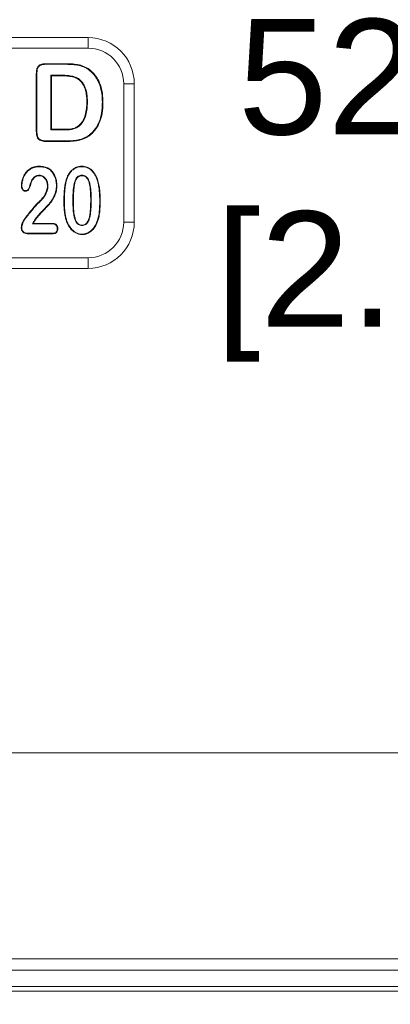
# Model space of a CAD drawing. Header units: millimetres. Extents: x 15 to 684, y 15 to 525.
# Tile 16 of 42: x 342 to 358, y 76 to 119. Entities that reach past the tile are written whole.
import ezdxf

# ---------------------------------------------------------------- set-up
doc = ezdxf.new("R2010")
doc.units = ezdxf.units.MM
doc.header["$LTSCALE"] = 2.5
for name, color, linetype, lineweight in [('Dimension (ANSI)', 7, 'Continuous', 9), ('Visible (ANSI)', 7, 'Continuous', 9), ('Visible Narrow (ANSI)', 7, 'Continuous', 9)]:
    doc.layers.add(name, color=color, linetype=linetype, lineweight=lineweight)
doc.styles.add('Note Text (ANSI)', font='arial.ttf')
doc.dimstyles.new('Default - mm (ANSI)', dxfattribs={"dimscale": 2.5, "dimtxt": 2, "dimasz": 2, "dimexe": 3.175, "dimexo": 1, "dimgap": 0.8, "dimtad": 0, "dimtih": 1, "dimtoh": 1, "dimrnd": 1e-08, "dimzin": 4, "dimdsep": 46, "dimtxsty": 'Note Text (ANSI)', "dimblk": 'Filled-1', "dimcen": 0.09, "dimdle": 10, "dimclrd": 256, "dimclre": 256, "dimclrt": 256, "dimadec": 1, "dimazin": 0, "dimtfac": 1.524, "dimtofl": 0, "dimtmove": 0, "dimatfit": 3, "dimfxl": 0, "dimtolj": 1, "dimtzin": 0, "dimlwd": -1, "dimlwe": -1, "dimarcsym": 0})

# ---------------------------------------------------------------- blocks, each defined once
blk = doc.blocks.new('Filled-1')
at = {"color": 0}
for p, q in [((0, 0), (-1, 0.15)), ((-1, 0.15), (-1, -0.15)), ((-1, 0), (0, 0)), ((-1, -0.15), (0, 0))]:
    blk.add_line(p, q, dxfattribs=at)
at = {"color": 0, "flags": 128}
blk.add_lwpolyline([(-1, -0.15), (0, 0), (-1, 0.15), (-1, -0.15)], dxfattribs=at)
at = {"color": 0}
blk.add_solid([(-1, -0.15), (0, 0), (-1, 0.15), (-1, -0.15)], dxfattribs=at)
blk = doc.blocks.new('*D32')
at = {"layer": 'Defpoints', "color": 0, "transparency": 16777216}
for p in [(389.274, 139.134), (276.274, 87.134), (359.032, 87.134)]:
    blk.add_point(p, dxfattribs=at)
at = {"layer": 'Dimension (ANSI)', "transparency": 16777216}
for p, q in [((386.774, 139.134), (351.094, 139.134)), ((359.032, 134.134), (359.032, 120.899)), ((359.032, 92.134), (359.032, 102.136)), ((278.774, 87.134), (366.969, 87.134))]:
    blk.add_line(p, q, dxfattribs=at)
at = {"layer": 'Dimension (ANSI)', "transparency": 16777216, "xscale": 5, "yscale": 5, "zscale": 5}
for p, rotation in [((359.032, 139.134), 90), ((359.032, 87.134), 270)]:
    blk.add_blockref('Filled-1', p, dxfattribs=dict(at, rotation=rotation))
at = {"layer": 'Dimension (ANSI)', "transparency": 16777216, "insert": (359.032, 111.517), "char_height": 5, "attachment_point": 5, "style": 'Note Text (ANSI)'}
blk.add_mtext('\\A1; 52.00\\P[2.05]', dxfattribs=at)
blk = doc.blocks.new('*D33')
at = {"layer": 'Defpoints', "color": 0, "transparency": 16777216}
for p in [(389.274, 139.134), (389.274, 125.986), (276.274, 87.134)]:
    blk.add_point(p, dxfattribs=at)
at = {"layer": 'Dimension (ANSI)', "transparency": 16777216}
for p, q in [((389.274, 136.634), (389.274, 118.048)), ((276.274, 89.634), (276.274, 133.923)), ((281.274, 125.986), (319.289, 125.986)), ((384.274, 125.986), (346.26, 125.986))]:
    blk.add_line(p, q, dxfattribs=at)
at = {"layer": 'Dimension (ANSI)', "transparency": 16777216, "xscale": 5, "yscale": 5, "zscale": 5, "rotation": 180}
blk.add_blockref('Filled-1', (276.274, 125.986), dxfattribs=at)
at = {"layer": 'Dimension (ANSI)', "transparency": 16777216, "xscale": 5, "yscale": 5, "zscale": 5}
blk.add_blockref('Filled-1', (389.274, 125.986), dxfattribs=at)
at = {"layer": 'Dimension (ANSI)', "transparency": 16777216, "insert": (332.774, 125.986), "char_height": 5, "attachment_point": 5, "style": 'Note Text (ANSI)'}
blk.add_mtext('\\A1; 113.00\\P[4.45]', dxfattribs=at)
blk = doc.blocks.new('*D42')
at = {"layer": 'Defpoints', "color": 0, "transparency": 16777216}
for p in [(279.774, 98.134), (385.774, 89.134), (385.774, 64.7)]:
    blk.add_point(p, dxfattribs=at)
at = {"layer": 'Dimension (ANSI)', "transparency": 16777216}
for p, q in [((279.774, 95.634), (279.774, 56.763)), ((385.774, 86.634), (385.774, 56.763)), ((284.774, 64.7), (319.289, 64.7)), ((380.774, 64.7), (346.26, 64.7))]:
    blk.add_line(p, q, dxfattribs=at)
at = {"layer": 'Dimension (ANSI)', "transparency": 16777216, "xscale": 5, "yscale": 5, "zscale": 5, "rotation": 180}
blk.add_blockref('Filled-1', (279.774, 64.7), dxfattribs=at)
at = {"layer": 'Dimension (ANSI)', "transparency": 16777216, "xscale": 5, "yscale": 5, "zscale": 5}
blk.add_blockref('Filled-1', (385.774, 64.7), dxfattribs=at)
at = {"layer": 'Dimension (ANSI)', "transparency": 16777216, "insert": (332.774, 64.7), "char_height": 5, "attachment_point": 5, "style": 'Note Text (ANSI)'}
blk.add_mtext('\\A1; 106.00\\P[4.17]', dxfattribs=at)

msp = doc.modelspace()

# ---------------------------------------------------------------- linework, layer by layer
at = {"layer": 'Visible (ANSI)'}
for p, q in [((344.7744, 118.1337), (320.7744, 118.1337)), ((342.9326, 117.0025), (343.8302, 117.0025)), ((342.933, 116.9762), (342.9326, 117.0025)), ((342.933, 116.9762), (343.83, 116.9762)), ((342.5307, 114.1143), (342.5307, 116.5841)), ((342.5569, 116.5837), (342.5307, 116.5841)), ((342.5569, 114.1145), (342.5569, 116.5837)), ((344.8688, 116.685), (344.8857, 116.7051)), ((343.1607, 116.5037), (343.1607, 114.1325)), ((343.6451, 116.5037), (343.1607, 116.5037)), ((343.1607, 116.5037), (343.1869, 116.4775)), ((343.6449, 116.4775), (343.1869, 116.4775)), ((343.1869, 116.4775), (343.1869, 114.1587)), ((346.7744, 110.1337), (346.7744, 116.1337)), ((344.7444, 115.3309), (344.7182, 115.3311)), ((345.3919, 115.3263), (345.4182, 115.3263)), ((343.1607, 114.1325), (343.1869, 114.1587)), ((343.1607, 114.1325), (343.7127, 114.1325)), ((343.1869, 114.1587), (343.7126, 114.1587)), ((344.3868, 114.2996), (344.3695, 114.3194)), ((344.8962, 113.9712), (344.9137, 113.9516)), ((343.8534, 113.6337), (342.9634, 113.6337)), ((343.8533, 113.66), (342.9636, 113.66)), ((342.6668, 112.5368), (342.6668, 112.5587)), ((343.0593, 112.4426), (343.0705, 112.4614)), ((344.5013, 112.5368), (344.5014, 112.5587)), ((342.3166, 111.9265), (342.3363, 111.9171)), ((342.6575, 112.1681), (342.6574, 112.1462)), ((343.8444, 111.9599), (343.8234, 111.9663)), ((344.5079, 112.1681), (344.5078, 112.1462)), ((345.1616, 111.9766), (345.1822, 111.9839)), ((341.9088, 111.7237), (341.8869, 111.7238)), ((342.0674, 111.499), (342.0674, 111.4771)), ((343.0338, 111.7061), (343.0119, 111.7062)), ((343.4025, 111.7226), (343.4244, 111.7226)), ((342.0323, 110.2541), (342.0147, 110.2671)), ((343.8356, 110.2511), (343.8147, 110.2448)), ((341.9024, 109.9019), (341.8805, 109.9021)), ((342.3657, 110.0618), (342.402, 110.0837)), ((342.3657, 110.0618), (343.2138, 110.0618)), ((342.402, 110.0837), (343.2141, 110.0837)), ((343.2138, 110.0618), (343.2141, 110.0837)), ((343.4412, 109.8568), (343.4631, 109.857)), ((344.5109, 109.9868), (344.5113, 110.0087)), ((345.1376, 110.1013), (345.1576, 110.0925)), ((342.129, 109.6556), (342.1283, 109.6337)), ((343.2656, 109.6337), (342.1283, 109.6337)), ((343.2652, 109.6556), (342.129, 109.6556)), ((343.2652, 109.6556), (343.2656, 109.6337)), ((344.5153, 109.6181), (344.5154, 109.5962)), ((320.7744, 108.1337), (344.7744, 108.1337))]:
    msp.add_line(p, q, dxfattribs=at)
for centre, start, end in [((344.7744, 116.1337), 0, 90), ((344.7744, 110.1337), 270, 0)]:
    msp.add_arc(centre, 2, start, end, dxfattribs=at)
for points, knots in [([(342.5307, 116.5841), (342.5324, 116.64), (342.5351, 116.6963), (342.5616, 116.8052), (342.5841, 116.8588), (342.6606, 116.9408), (342.7123, 116.9676), (342.8202, 116.998), (342.8769, 117.0007), (342.9326, 117.0025)], [0, 0, 0, 0, 0.00016680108, 0.00016680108, 0.00033360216, 0.00033360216, 0.00050040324, 0.00050040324, 0.00066720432, 0.00066720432, 0.00066720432, 0.00066720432]), ([(342.5569, 116.5837), (342.5586, 116.6396), (342.5613, 116.693), (342.5864, 116.7963), (342.6073, 116.8452), (342.6757, 116.9186), (342.7228, 116.9433), (342.8238, 116.9717), (342.8773, 116.9745), (342.933, 116.9762)], [0, 0, 0, 0, 0.00015692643, 0.00015692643, 0.00031422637, 0.00031422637, 0.00047152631, 0.00047152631, 0.00062844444, 0.00062844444, 0.00062844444, 0.00062844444]), ([(343.83, 116.9762), (343.9234, 116.9749), (344.0159, 116.973), (344.2, 116.957), (344.292, 116.9441), (344.4713, 116.9043), (344.5584, 116.8752), (344.6814, 116.8153), (344.7211, 116.7926), (344.7964, 116.7421), (344.8322, 116.7138), (344.8688, 116.685)], [0, 0, 0, 0, 0.0002760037, 0.0002760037, 0.0005521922, 0.0005521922, 0.0008283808, 0.0008283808, 0.0009664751, 0.0009664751, 0.0011037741, 0.0011037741, 0.0011037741, 0.0011037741]), ([(343.8302, 117.0025), (343.9236, 117.0011), (344.0171, 116.9992), (344.2033, 116.983), (344.2961, 116.97), (344.4786, 116.9296), (344.5679, 116.8998), (344.6939, 116.8384), (344.7347, 116.8151), (344.8123, 116.763), (344.849, 116.7341), (344.8857, 116.7051)], [0, 0, 0, 0, 0.0002805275, 0.0002805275, 0.0005610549, 0.0005610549, 0.0008415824, 0.0008415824, 0.0009818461, 0.0009818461, 0.0011221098, 0.0011221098, 0.0011221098, 0.0011221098]), ([(344.8688, 116.685), (344.9159, 116.6428), (344.9611, 116.6005), (345.0439, 116.5076), (345.0817, 116.4578), (345.1508, 116.3537), (345.1821, 116.2992), (345.2368, 116.1871), (345.2599, 116.1285), (345.3219, 115.9512), (345.3487, 115.8278), (345.3852, 115.5787), (345.3907, 115.4532), (345.3919, 115.3263)], [0, 0, 0, 0, 0.0001860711, 0.0001860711, 0.0003729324, 0.0003729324, 0.0005597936, 0.0005597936, 0.0007466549, 0.0007466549, 0.0011203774, 0.0011203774, 0.0014937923, 0.0014937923, 0.0014937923, 0.0014937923]), ([(344.8857, 116.7051), (344.9331, 116.6627), (344.9797, 116.6192), (345.0643, 116.5241), (345.103, 116.4733), (345.1733, 116.3672), (345.2051, 116.3119), (345.2609, 116.1975), (345.2843, 116.1381), (345.3474, 115.9579), (345.3745, 115.8329), (345.4114, 115.581), (345.4169, 115.4535), (345.4182, 115.3263)], [0, 0, 0, 0, 0.0001895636, 0.0001895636, 0.0003791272, 0.0003791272, 0.0005686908, 0.0005686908, 0.0007582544, 0.0007582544, 0.0011373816, 0.0011373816, 0.0015165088, 0.0015165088, 0.0015165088, 0.0015165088]), ([(344.7182, 115.3311), (344.7178, 115.4076), (344.7157, 115.4841), (344.7029, 115.6367), (344.6926, 115.7126), (344.6613, 115.8625), (344.6394, 115.9363), (344.5772, 116.0761), (344.5348, 116.1409), (344.4617, 116.2293), (344.4355, 116.2574), (344.3786, 116.3086), (344.3475, 116.3312), (344.2821, 116.371), (344.2475, 116.3879), (344.1752, 116.413), (344.1381, 116.4229), (344.0262, 116.4486), (343.9505, 116.4605), (343.798, 116.4749), (343.7214, 116.4764), (343.6449, 116.4775)], [0, 0, 0, 0, 0.0002284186, 0.0002284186, 0.0004568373, 0.0004568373, 0.0006852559, 0.0006852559, 0.0009136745, 0.0009136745, 0.0010278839, 0.0010278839, 0.0011420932, 0.0011420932, 0.0012563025, 0.0012563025, 0.0013705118, 0.0013705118, 0.0015989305, 0.0015989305, 0.0018273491, 0.0018273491, 0.0018273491, 0.0018273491]), ([(344.7444, 115.3309), (344.7444, 115.331), (344.7444, 115.3311), (344.7444, 115.3312), (344.744, 115.4077), (344.7419, 115.4858), (344.729, 115.6395), (344.7185, 115.7169), (344.6868, 115.8689), (344.6645, 115.9445), (344.6001, 116.0893), (344.5565, 116.1558), (344.4811, 116.2469), (344.4543, 116.2757), (344.3949, 116.3292), (344.3624, 116.3529), (344.2944, 116.3942), (344.2576, 116.4122), (344.1823, 116.4383), (344.1447, 116.4483), (344.0308, 116.4745), (343.954, 116.4866), (343.7994, 116.5012), (343.7217, 116.5027), (343.6453, 116.5037), (343.6452, 116.5037), (343.6452, 116.5037), (343.6451, 116.5037)], [0, 0, 0, 0, 0.0000002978, 0.0000002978, 0.0000002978, 0.0002336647, 0.0002336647, 0.0004670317, 0.0004670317, 0.0007003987, 0.0007003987, 0.0009337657, 0.0009337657, 0.0010504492, 0.0010504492, 0.0011671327, 0.0011671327, 0.0012838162, 0.0012838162, 0.0014004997, 0.0014004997, 0.0016338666, 0.0016338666, 0.0018672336, 0.0018672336, 0.0018672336, 0.0018674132, 0.0018674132, 0.0018674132, 0.0018674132]), ([(344.3695, 114.3194), (344.4036, 114.3504), (344.4375, 114.3817), (344.4962, 114.4525), (344.5219, 114.491), (344.5918, 114.6101), (344.6268, 114.6961), (344.6765, 114.8733), (344.6932, 114.9641), (344.7142, 115.147), (344.7166, 115.2391), (344.7182, 115.3311)], [0, 0, 0, 0, 0.0001372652, 0.0001372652, 0.0002745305, 0.0002745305, 0.000549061, 0.000549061, 0.0008235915, 0.0008235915, 0.001098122, 0.001098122, 0.001098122, 0.001098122]), ([(344.3868, 114.2996), (344.3869, 114.2997), (344.3871, 114.2998), (344.3872, 114.3), (344.4211, 114.3308), (344.4565, 114.3634), (344.5176, 114.4372), (344.544, 114.4767), (344.6156, 114.5989), (344.6516, 114.6872), (344.7023, 114.8679), (344.7191, 114.9599), (344.7404, 115.1452), (344.7429, 115.2388), (344.7444, 115.3306), (344.7444, 115.3307), (344.7444, 115.3308), (344.7444, 115.3309)], [0, 0, 0, 0, 0.0000006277, 0.0000006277, 0.0000006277, 0.0001405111, 0.0001405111, 0.0002803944, 0.0002803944, 0.000560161, 0.000560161, 0.0008399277, 0.0008399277, 0.0011196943, 0.0011196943, 0.0011196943, 0.0011199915, 0.0011199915, 0.0011199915, 0.0011199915]), ([(345.3919, 115.3263), (345.391, 115.2635), (345.3901, 115.2012), (345.3833, 115.0768), (345.3776, 115.0148), (345.3532, 114.8296), (345.3286, 114.7071), (345.2521, 114.4716), (345.1995, 114.3582), (345.1007, 114.2019), (345.0636, 114.1521), (344.9847, 114.0573), (344.9416, 114.0146), (344.8962, 113.9712)], [0, 0, 0, 0, 0.0001846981, 0.0001846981, 0.0003697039, 0.0003697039, 0.0007397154, 0.0007397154, 0.001109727, 0.001109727, 0.0012947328, 0.0012947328, 0.0014788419, 0.0014788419, 0.0014788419, 0.0014788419]), ([(345.4182, 115.3263), (345.4173, 115.2634), (345.4163, 115.2004), (345.4095, 115.0748), (345.4037, 115.0121), (345.379, 114.8249), (345.3542, 114.7009), (345.2764, 114.4615), (345.2231, 114.3463), (345.1222, 114.1868), (345.0845, 114.1362), (345.0039, 114.0394), (344.9592, 113.9951), (344.9137, 113.9516)], [0, 0, 0, 0, 0.0001876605, 0.0001876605, 0.0003753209, 0.0003753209, 0.0007506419, 0.0007506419, 0.0011259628, 0.0011259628, 0.0013136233, 0.0013136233, 0.0015012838, 0.0015012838, 0.0015012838, 0.0015012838]), ([(342.9634, 113.6337), (342.9316, 113.6342), (342.8997, 113.6347), (342.8365, 113.641), (342.805, 113.6462), (342.7431, 113.6612), (342.7129, 113.6721), (342.6578, 113.704), (342.6328, 113.7246), (342.5914, 113.773), (342.5755, 113.8012), (342.5543, 113.8612), (342.5486, 113.8927), (342.5341, 113.987), (342.5317, 114.0507), (342.5307, 114.1143)], [0, 0, 0, 0, 0.00009437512, 0.00009437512, 0.00018875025, 0.00018875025, 0.00028312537, 0.00028312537, 0.0003775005, 0.0003775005, 0.00047187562, 0.00047187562, 0.00056625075, 0.00056625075, 0.000755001, 0.000755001, 0.000755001, 0.000755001]), ([(342.9636, 113.66), (342.9317, 113.6605), (342.9009, 113.661), (342.8404, 113.667), (342.8095, 113.6721), (342.7509, 113.6863), (342.7235, 113.6963), (342.6735, 113.7253), (342.6507, 113.7441), (342.6134, 113.7876), (342.5994, 113.8125), (342.58, 113.8674), (342.5744, 113.8975), (342.5603, 113.9893), (342.5579, 114.051), (342.5569, 114.1145)], [0, 0, 0, 0, 0.00008894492, 0.00008894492, 0.0001780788, 0.0001780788, 0.00026721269, 0.00026721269, 0.00035634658, 0.00035634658, 0.00044548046, 0.00044548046, 0.00053461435, 0.00053461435, 0.0007126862, 0.0007126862, 0.0007126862, 0.0007126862]), ([(343.7126, 114.1587), (343.7703, 114.1591), (343.828, 114.1592), (343.9433, 114.1635), (344.001, 114.1676), (344.1144, 114.1893), (344.1702, 114.2055), (344.2499, 114.2393), (344.2757, 114.2524), (344.3247, 114.2829), (344.3473, 114.3009), (344.3695, 114.3194)], [0, 0, 0, 0, 0.00017335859, 0.00017335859, 0.00034671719, 0.00034671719, 0.00052007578, 0.00052007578, 0.00060675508, 0.00060675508, 0.00069343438, 0.00069343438, 0.00069343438, 0.00069343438]), ([(343.7127, 114.1325), (343.7127, 114.1325), (343.7128, 114.1325), (343.7128, 114.1325), (343.7704, 114.1329), (343.8283, 114.133), (343.9449, 114.1373), (344.0043, 114.1415), (344.1211, 114.1639), (344.1783, 114.1804), (344.2612, 114.2156), (344.2883, 114.2293), (344.3399, 114.2614), (344.3642, 114.2809), (344.3863, 114.2992), (344.3865, 114.2993), (344.3866, 114.2994), (344.3868, 114.2996)], [0, 0, 0, 0, 0.00000009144, 0.00000009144, 0.00000009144, 0.0001778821, 0.0001778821, 0.00035567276, 0.00035567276, 0.00053346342, 0.00053346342, 0.00062235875, 0.00062235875, 0.00071125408, 0.00071125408, 0.00071125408, 0.00071189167, 0.00071189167, 0.00071189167, 0.00071189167]), ([(344.8962, 113.9712), (344.86, 113.9411), (344.8248, 113.9127), (344.7486, 113.8612), (344.7088, 113.8373), (344.5859, 113.7744), (344.4982, 113.7415), (344.2298, 113.6708), (344.0405, 113.6621), (343.8533, 113.66)], [0, 0, 0, 0, 0.0001377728, 0.0001377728, 0.0002764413, 0.0002764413, 0.0005537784, 0.0005537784, 0.0011083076, 0.0011083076, 0.0011083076, 0.0011083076]), ([(344.9137, 113.9516), (344.8774, 113.9214), (344.8406, 113.8917), (344.7624, 113.8388), (344.7218, 113.8144), (344.5957, 113.7499), (344.5067, 113.7166), (344.2328, 113.6445), (344.0414, 113.6358), (343.8534, 113.6337)], [0, 0, 0, 0, 0.0001409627, 0.0001409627, 0.0002819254, 0.0002819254, 0.0005638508, 0.0005638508, 0.0011277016, 0.0011277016, 0.0011277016, 0.0011277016]), ([(341.8869, 111.7238), (341.8875, 111.7504), (341.8881, 111.777), (341.8933, 111.8299), (341.8974, 111.8562), (341.9117, 111.9347), (341.9255, 111.9862), (341.9604, 112.0866), (341.9822, 112.1354), (342.0352, 112.2276), (342.0654, 112.2717), (342.1699, 112.3923), (342.258, 112.4566), (342.4044, 112.5202), (342.4557, 112.5357), (342.5603, 112.555), (342.6137, 112.5573), (342.6668, 112.5587)], [0, 0, 0, 0, 0.0000795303, 0.0000795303, 0.0001590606, 0.0001590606, 0.0003181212, 0.0003181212, 0.0004771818, 0.0004771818, 0.0006362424, 0.0006362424, 0.0009543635, 0.0009543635, 0.0011134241, 0.0011134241, 0.0012724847, 0.0012724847, 0.0012724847, 0.0012724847]), ([(341.9088, 111.7237), (341.9094, 111.7503), (341.91, 111.7759), (341.9149, 111.8268), (341.919, 111.8527), (341.9331, 111.9298), (341.9465, 111.98), (341.9807, 112.0784), (342.0019, 112.1256), (342.0535, 112.2156), (342.083, 112.2587), (342.1843, 112.3755), (342.2699, 112.4379), (342.4116, 112.4995), (342.4612, 112.5145), (342.5625, 112.5331), (342.6137, 112.5354), (342.6668, 112.5368)], [0, 0, 0, 0, 0.0000769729, 0.0000769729, 0.0001544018, 0.0001544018, 0.0003092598, 0.0003092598, 0.0004641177, 0.0004641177, 0.0006189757, 0.0006189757, 0.0009286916, 0.0009286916, 0.0010835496, 0.0010835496, 0.0012378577, 0.0012378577, 0.0012378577, 0.0012378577]), ([(342.6668, 112.5587), (342.7018, 112.5578), (342.7369, 112.5569), (342.8065, 112.5506), (342.8412, 112.545), (342.9096, 112.5296), (342.9435, 112.52), (343.0085, 112.4943), (343.0395, 112.4779), (343.0705, 112.4614)], [0, 0, 0, 0, 0.00010501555, 0.00010501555, 0.00021003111, 0.00021003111, 0.00031504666, 0.00031504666, 0.00042006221, 0.00042006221, 0.00042006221, 0.00042006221]), ([(342.6668, 112.5368), (342.7017, 112.5359), (342.736, 112.535), (342.8036, 112.5289), (342.8372, 112.5234), (342.9039, 112.5084), (342.9368, 112.4991), (342.9988, 112.4746), (343.0286, 112.4589), (343.0593, 112.4426)], [0, 0, 0, 0, 0.00010190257, 0.00010190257, 0.00020435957, 0.00020435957, 0.00030681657, 0.00030681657, 0.00040823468, 0.00040823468, 0.00040823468, 0.00040823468]), ([(343.0593, 112.4426), (343.0887, 112.4231), (343.1165, 112.404), (343.1673, 112.3591), (343.1904, 112.3334), (343.2559, 112.2527), (343.2911, 112.1927), (343.3468, 112.0655), (343.3677, 111.9985), (343.3887, 111.8961), (343.3941, 111.8617), (343.4007, 111.7926), (343.4017, 111.7581), (343.4025, 111.7226)], [0, 0, 0, 0, 0.00010254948, 0.00010254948, 0.00020613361, 0.00020613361, 0.00041330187, 0.00041330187, 0.00062047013, 0.00062047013, 0.00072405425, 0.00072405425, 0.00082712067, 0.00082712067, 0.00082712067, 0.00082712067]), ([(343.0705, 112.4614), (343.1001, 112.4418), (343.1296, 112.4216), (343.1829, 112.3744), (343.2068, 112.3479), (343.2741, 112.265), (343.3105, 112.2031), (343.3675, 112.0727), (343.3888, 112.0043), (343.4103, 111.8998), (343.4157, 111.8646), (343.4226, 111.7937), (343.4236, 111.7582), (343.4244, 111.7226)], [0, 0, 0, 0, 0.00010618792, 0.00010618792, 0.00021237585, 0.00021237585, 0.00042475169, 0.00042475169, 0.00063712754, 0.00063712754, 0.00074331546, 0.00074331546, 0.00084950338, 0.00084950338, 0.00084950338, 0.00084950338]), ([(343.8234, 111.9663), (343.8361, 112.0047), (343.8491, 112.0431), (343.88, 112.1179), (343.8976, 112.1544), (343.9363, 112.2255), (343.9583, 112.2595), (344.0066, 112.3244), (344.0328, 112.3555), (344.0912, 112.4115), (344.1226, 112.4373), (344.1904, 112.4815), (344.2263, 112.5006), (344.3017, 112.53), (344.3407, 112.5415), (344.4204, 112.5555), (344.4609, 112.5578), (344.5014, 112.5587)], [0, 0, 0, 0, 0.00011999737, 0.00011999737, 0.00023999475, 0.00023999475, 0.00035999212, 0.00035999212, 0.00047998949, 0.00047998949, 0.00059998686, 0.00059998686, 0.00071998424, 0.00071998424, 0.00083998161, 0.00083998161, 0.00095997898, 0.00095997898, 0.00095997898, 0.00095997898]), ([(343.8444, 111.9599), (343.857, 111.9982), (343.8696, 112.0356), (343.8999, 112.1088), (343.9172, 112.1447), (343.955, 112.2142), (343.9764, 112.2472), (344.0236, 112.3106), (344.0489, 112.3406), (344.1054, 112.3948), (344.1357, 112.4197), (344.2012, 112.4624), (344.2354, 112.4807), (344.3085, 112.5091), (344.3457, 112.5202), (344.4228, 112.5337), (344.4611, 112.5359), (344.5013, 112.5368)], [0, 0, 0, 0, 0.00011626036, 0.00011626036, 0.00023295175, 0.00023295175, 0.00034964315, 0.00034964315, 0.00046633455, 0.00046633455, 0.00058302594, 0.00058302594, 0.00069971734, 0.00069971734, 0.00081640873, 0.00081640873, 0.00093254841, 0.00093254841, 0.00093254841, 0.00093254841]), ([(344.5013, 112.5368), (344.541, 112.5356), (344.5791, 112.5339), (344.6545, 112.5209), (344.6915, 112.51), (344.7995, 112.4683), (344.8646, 112.4259), (344.9768, 112.3199), (345.0236, 112.2569), (345.0828, 112.1558), (345.1011, 112.1209), (345.1337, 112.0502), (345.1476, 112.0138), (345.1616, 111.9766)], [0, 0, 0, 0, 0.00011479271, 0.00011479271, 0.00023013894, 0.00023013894, 0.00046083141, 0.00046083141, 0.00069152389, 0.00069152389, 0.00080687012, 0.00080687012, 0.00092183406, 0.00092183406, 0.00092183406, 0.00092183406]), ([(344.5014, 112.5587), (344.5412, 112.5575), (344.5811, 112.5558), (344.6597, 112.5422), (344.6981, 112.5309), (344.8097, 112.4878), (344.8778, 112.4435), (344.9937, 112.334), (345.0417, 112.2693), (345.102, 112.1662), (345.1206, 112.1308), (345.154, 112.0585), (345.1682, 112.0212), (345.1822, 111.9839)], [0, 0, 0, 0, 0.00011848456, 0.00011848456, 0.00023696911, 0.00023696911, 0.00047393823, 0.00047393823, 0.00071090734, 0.00071090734, 0.0008293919, 0.0008293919, 0.00094787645, 0.00094787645, 0.00094787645, 0.00094787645]), ([(342.3166, 111.9265), (342.3164, 111.9262), (342.3163, 111.9259), (342.3162, 111.9255), (342.2794, 111.8375), (342.2634, 111.7452), (342.2244, 111.6409), (342.2154, 111.6207), (342.1955, 111.5803), (342.1854, 111.5615), (342.1595, 111.5303), (342.1439, 111.518), (342.1086, 111.5026), (342.09, 111.5004), (342.0674, 111.499)], [0, 0, 0, 0, 0.00000096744, 0.00000096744, 0.00000096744, 0.00026474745, 0.00026474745, 0.00033069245, 0.00033069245, 0.00039663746, 0.00039663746, 0.00046258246, 0.00046258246, 0.00052728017, 0.00052728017, 0.00052728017, 0.00052728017]), ([(342.3363, 111.9171), (342.3008, 111.832), (342.285, 111.7403), (342.2446, 111.6326), (342.2352, 111.6115), (342.2149, 111.5702), (342.204, 111.5497), (342.1745, 111.5142), (342.1561, 111.4994), (342.1137, 111.4809), (342.0903, 111.4785), (342.0674, 111.4771)], [0, 0, 0, 0, 0.00027588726, 0.00027588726, 0.00034485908, 0.00034485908, 0.0004138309, 0.0004138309, 0.00048280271, 0.00048280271, 0.00055177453, 0.00055177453, 0.00055177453, 0.00055177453]), ([(342.6575, 112.1681), (342.6572, 112.1681), (342.6569, 112.1681), (342.6566, 112.1681), (342.6392, 112.1674), (342.621, 112.1667), (342.5838, 112.1614), (342.5654, 112.157), (342.5122, 112.1386), (342.4794, 112.1203), (342.4211, 112.0745), (342.3959, 112.048), (342.3515, 111.9902), (342.3334, 111.9579), (342.3171, 111.9274), (342.3169, 111.9271), (342.3167, 111.9268), (342.3166, 111.9265)], [0, 0, 0, 0, 0.00000093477, 0.00000093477, 0.00000093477, 0.00005534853, 0.00005534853, 0.0001097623, 0.0001097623, 0.00021858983, 0.00021858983, 0.00032741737, 0.00032741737, 0.0004362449, 0.0004362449, 0.0004362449, 0.00043734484, 0.00043734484, 0.00043734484, 0.00043734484]), ([(342.6574, 112.1462), (342.64, 112.1455), (342.6227, 112.1448), (342.5882, 112.14), (342.5712, 112.1358), (342.5219, 112.1188), (342.4911, 112.1017), (342.4364, 112.0587), (342.4122, 112.0333), (342.3698, 111.9782), (342.3527, 111.9478), (342.3363, 111.9171)], [0, 0, 0, 0, 0.00005177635, 0.00005177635, 0.00010355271, 0.00010355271, 0.00020710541, 0.00020710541, 0.00031065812, 0.00031065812, 0.00041421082, 0.00041421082, 0.00041421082, 0.00041421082]), ([(343.0119, 111.7062), (343.0112, 111.7324), (343.0105, 111.7586), (343.0041, 111.8107), (342.9988, 111.8364), (342.977, 111.912), (342.9549, 111.9604), (342.8936, 112.0455), (342.8539, 112.0816), (342.7853, 112.1202), (342.7607, 112.1297), (342.7099, 112.143), (342.6837, 112.1451), (342.6574, 112.1462)], [0, 0, 0, 0, 0.00007771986, 0.00007771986, 0.00015543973, 0.00015543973, 0.00031087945, 0.00031087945, 0.00046631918, 0.00046631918, 0.00054403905, 0.00054403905, 0.00062175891, 0.00062175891, 0.00062175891, 0.00062175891]), ([(343.0338, 111.7061), (343.0338, 111.7063), (343.0338, 111.7065), (343.0338, 111.7068), (343.0331, 111.7328), (343.0323, 111.7601), (343.0256, 111.8145), (343.0201, 111.8414), (342.9973, 111.9202), (342.9744, 111.9709), (342.9097, 112.0606), (342.8679, 112.0988), (342.7944, 112.1402), (342.768, 112.1504), (342.7137, 112.1647), (342.6843, 112.167), (342.6584, 112.1681), (342.6581, 112.1681), (342.6578, 112.1681), (342.6575, 112.1681)], [0, 0, 0, 0, 0.00000065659, 0.00000065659, 0.00000065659, 0.00008240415, 0.00008240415, 0.0001641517, 0.0001641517, 0.00032764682, 0.00032764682, 0.00049114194, 0.00049114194, 0.0005728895, 0.0005728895, 0.00065463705, 0.00065463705, 0.00065463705, 0.00065557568, 0.00065557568, 0.00065557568, 0.00065557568]), ([(343.7244, 111.0282), (343.7251, 111.1071), (343.7259, 111.186), (343.7313, 111.3436), (343.7361, 111.4223), (343.7498, 111.5794), (343.7584, 111.6579), (343.7783, 111.7745), (343.7853, 111.8134), (343.802, 111.8904), (343.8126, 111.9284), (343.8234, 111.9663)], [0, 0, 0, 0, 0.00023665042, 0.00023665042, 0.00047330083, 0.00047330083, 0.00070995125, 0.00070995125, 0.00082827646, 0.00082827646, 0.00094660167, 0.00094660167, 0.00094660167, 0.00094660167]), ([(343.7463, 111.0282), (343.747, 111.107), (343.7477, 111.1856), (343.7531, 111.3425), (343.758, 111.4208), (343.7716, 111.5772), (343.7801, 111.6548), (343.7998, 111.7706), (343.8068, 111.8093), (343.8232, 111.885), (343.8336, 111.922), (343.8444, 111.9599)], [0, 0, 0, 0, 0.00023503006, 0.00023503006, 0.00047020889, 0.00047020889, 0.00070538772, 0.00070538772, 0.00082297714, 0.00082297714, 0.00094012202, 0.00094012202, 0.00094012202, 0.00094012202]), ([(344.5079, 112.1681), (344.5075, 112.1681), (344.5072, 112.1681), (344.5069, 112.1681), (344.4816, 112.167), (344.4528, 112.1649), (344.3992, 112.1499), (344.3733, 112.1389), (344.303, 112.0923), (344.2685, 112.048), (344.2168, 111.9541), (344.1997, 111.9037), (344.172, 111.8029), (344.1623, 111.7518), (344.1372, 111.5987), (344.1288, 111.4958), (344.1173, 111.2905), (344.1154, 111.1876), (344.1151, 111.0852), (344.1151, 111.0851), (344.1151, 111.0851), (344.1151, 111.085)], [0, 0, 0, 0, 0.0000010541, 0.0000010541, 0.0000010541, 0.000079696, 0.000079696, 0.000158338, 0.000158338, 0.0003156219, 0.0003156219, 0.0004729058, 0.0004729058, 0.0006301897, 0.0006301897, 0.0009447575, 0.0009447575, 0.0012593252, 0.0012593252, 0.0012593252, 0.0012594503, 0.0012594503, 0.0012594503, 0.0012594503]), ([(344.5078, 112.1462), (344.4822, 112.1451), (344.4566, 112.1432), (344.4072, 112.1294), (344.3833, 112.1192), (344.3193, 112.0768), (344.2865, 112.0354), (344.2371, 111.9456), (344.2205, 111.8968), (344.1934, 111.7981), (344.1837, 111.7478), (344.1589, 111.5963), (344.1506, 111.4941), (344.1392, 111.2898), (344.1373, 111.1874), (344.1369, 111.0851)], [0, 0, 0, 0, 0.0000762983, 0.0000762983, 0.0001525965, 0.0001525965, 0.000305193, 0.000305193, 0.0004577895, 0.0004577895, 0.000610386, 0.000610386, 0.000915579, 0.000915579, 0.001220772, 0.001220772, 0.001220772, 0.001220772]), ([(344.8869, 111.1009), (344.8861, 111.2024), (344.885, 111.304), (344.8737, 111.5067), (344.8651, 111.6081), (344.8396, 111.7583), (344.829, 111.808), (344.8001, 111.9054), (344.7815, 111.9531), (344.7306, 112.041), (344.6968, 112.0811), (344.6318, 112.1211), (344.608, 112.1315), (344.5588, 112.1437), (344.5333, 112.145), (344.5078, 112.1462)], [0, 0, 0, 0, 0.0003036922, 0.0003036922, 0.0006073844, 0.0006073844, 0.0007592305, 0.0007592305, 0.0009110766, 0.0009110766, 0.0010629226, 0.0010629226, 0.0011388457, 0.0011388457, 0.0012147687, 0.0012147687, 0.0012147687, 0.0012147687]), ([(344.9088, 111.101), (344.9088, 111.101), (344.9088, 111.101), (344.9088, 111.1011), (344.908, 111.2026), (344.9068, 111.3046), (344.8955, 111.5085), (344.8869, 111.6104), (344.8611, 111.7626), (344.8504, 111.8131), (344.8207, 111.9128), (344.8016, 111.9619), (344.7483, 112.0541), (344.7119, 112.0975), (344.6414, 112.1408), (344.6158, 112.1521), (344.5616, 112.1655), (344.5342, 112.1668), (344.5089, 112.1681), (344.5086, 112.1681), (344.5082, 112.1681), (344.5079, 112.1681)], [0, 0, 0, 0, 0.000000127, 0.000000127, 0.000000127, 0.0003120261, 0.0003120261, 0.0006239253, 0.0006239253, 0.0007798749, 0.0007798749, 0.0009358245, 0.0009358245, 0.001091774, 0.001091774, 0.0011697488, 0.0011697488, 0.0012477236, 0.0012477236, 0.0012477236, 0.0012487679, 0.0012487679, 0.0012487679, 0.0012487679]), ([(345.1616, 111.9766), (345.174, 111.9397), (345.186, 111.9036), (345.2059, 111.8299), (345.2144, 111.7923), (345.2366, 111.679), (345.2475, 111.6024), (345.2639, 111.4487), (345.2696, 111.3714), (345.2763, 111.2168), (345.277, 111.1394), (345.2776, 111.0616)], [0, 0, 0, 0, 0.00011524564, 0.00011524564, 0.00023088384, 0.00023088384, 0.00046216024, 0.00046216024, 0.00069343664, 0.00069343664, 0.00092458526, 0.00092458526, 0.00092458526, 0.00092458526]), ([(345.1822, 111.9839), (345.1946, 111.947), (345.2069, 111.9101), (345.2272, 111.8349), (345.2357, 111.7969), (345.2583, 111.6824), (345.2692, 111.6052), (345.2857, 111.4505), (345.2914, 111.3728), (345.2981, 111.2173), (345.2989, 111.1395), (345.2994, 111.0616)], [0, 0, 0, 0, 0.00011650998, 0.00011650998, 0.00023301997, 0.00023301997, 0.00046603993, 0.00046603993, 0.0006990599, 0.0006990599, 0.00093207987, 0.00093207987, 0.00093207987, 0.00093207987]), ([(342.0674, 111.4771), (342.0531, 111.4779), (342.0389, 111.4788), (342.0113, 111.4858), (341.998, 111.4916), (341.9619, 111.5145), (341.9415, 111.5355), (341.9115, 111.584), (341.9018, 111.6112), (341.8889, 111.6667), (341.8875, 111.6953), (341.8869, 111.7238)], [0, 0, 0, 0, 0.00004259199, 0.00004259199, 0.00008518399, 0.00008518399, 0.00017036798, 0.00017036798, 0.00025555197, 0.00025555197, 0.00034073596, 0.00034073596, 0.00034073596, 0.00034073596]), ([(342.0674, 111.499), (342.0535, 111.4998), (342.0415, 111.5007), (342.019, 111.5064), (342.008, 111.5112), (341.9771, 111.5308), (341.9585, 111.5497), (341.9317, 111.5928), (341.9226, 111.6181), (341.9107, 111.6696), (341.9094, 111.6952), (341.9088, 111.7237)], [0, 0, 0, 0, 0.00003700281, 0.00003700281, 0.00007517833, 0.00007517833, 0.00015152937, 0.00015152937, 0.00022788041, 0.00022788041, 0.0003038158, 0.0003038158, 0.0003038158, 0.0003038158]), ([(343.4025, 111.7226), (343.4016, 111.6847), (343.4006, 111.6472), (343.3941, 111.5733), (343.3884, 111.5365), (343.3658, 111.4266), (343.3423, 111.3562), (343.2802, 111.2193), (343.2439, 111.1531), (343.1844, 111.0572), (343.1636, 111.0267), (343.1287, 110.9832), (343.1166, 110.9691), (343.0915, 110.9408), (343.0787, 110.9262), (343.0413, 110.8841), (343.0147, 110.8559), (342.964, 110.8), (342.9376, 110.7726), (342.8593, 110.6894), (342.8067, 110.6346), (342.702, 110.5234), (342.6504, 110.4669), (342.5508, 110.3501), (342.5027, 110.2901), (342.4599, 110.2253), (342.4599, 110.2253), (342.4599, 110.2252), (342.4599, 110.2252)], [0, 0, 0, 0, 0.0001114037, 0.0001114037, 0.0002233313, 0.0002233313, 0.0004471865, 0.0004471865, 0.0006710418, 0.0006710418, 0.0007829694, 0.0007829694, 0.0008389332, 0.0008389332, 0.000894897, 0.000894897, 0.0010068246, 0.0010068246, 0.0011187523, 0.0011187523, 0.0013426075, 0.0013426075, 0.0015664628, 0.0015664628, 0.001790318, 0.001790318, 0.001790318, 0.0017903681, 0.0017903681, 0.0017903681, 0.0017903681]), ([(343.4244, 111.7226), (343.4235, 111.6845), (343.4225, 111.6464), (343.4158, 111.5705), (343.41, 111.5328), (343.3869, 111.4207), (343.3626, 111.3481), (343.2996, 111.2093), (343.263, 111.1424), (343.2027, 111.0453), (343.1812, 111.0138), (343.1455, 110.9691), (343.1331, 110.9547), (343.1078, 110.9262), (343.0952, 110.9119), (343.0573, 110.8692), (343.0312, 110.8414), (342.98, 110.785), (342.9535, 110.7576), (342.8752, 110.6744), (342.8225, 110.6195), (342.718, 110.5086), (342.6667, 110.4523), (342.5678, 110.3363), (342.5202, 110.2768), (342.4781, 110.2132)], [0, 0, 0, 0, 0.0001126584, 0.0001126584, 0.0002253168, 0.0002253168, 0.0004506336, 0.0004506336, 0.0006759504, 0.0006759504, 0.0007886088, 0.0007886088, 0.000844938, 0.000844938, 0.0009012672, 0.0009012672, 0.0010139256, 0.0010139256, 0.001126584, 0.001126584, 0.0013519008, 0.0013519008, 0.0015772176, 0.0015772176, 0.0018025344, 0.0018025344, 0.0018025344, 0.0018025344]), ([(342.6264, 110.9954), (342.6771, 111.0428), (342.7266, 111.0915), (342.8172, 111.1965), (342.8588, 111.2524), (342.9298, 111.3716), (342.9585, 111.4352), (342.9894, 111.5346), (342.9978, 111.5683), (343.009, 111.6368), (343.0108, 111.6715), (343.0119, 111.7062)], [0, 0, 0, 0, 0.00020822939, 0.00020822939, 0.00041645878, 0.00041645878, 0.00062468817, 0.00062468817, 0.00072880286, 0.00072880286, 0.00083291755, 0.00083291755, 0.00083291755, 0.00083291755]), ([(342.6412, 110.9793), (342.6412, 110.9794), (342.6413, 110.9794), (342.6413, 110.9794), (342.6921, 111.0269), (342.7425, 111.0765), (342.8344, 111.183), (342.8768, 111.2398), (342.9493, 111.3617), (342.9789, 111.427), (343.0106, 111.529), (343.0192, 111.5636), (343.0308, 111.6344), (343.0327, 111.671), (343.0338, 111.7055), (343.0338, 111.7057), (343.0338, 111.7059), (343.0338, 111.7061)], [0, 0, 0, 0, 0.00000018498, 0.00000018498, 0.00000018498, 0.00021272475, 0.00021272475, 0.00042526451, 0.00042526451, 0.00063780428, 0.00063780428, 0.00074407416, 0.00074407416, 0.00085034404, 0.00085034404, 0.00085034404, 0.00085098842, 0.00085098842, 0.00085098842, 0.00085098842]), ([(342.0147, 110.2671), (342.1103, 110.3937), (342.2072, 110.5194), (342.3584, 110.7033), (342.4096, 110.7639), (342.5143, 110.8832), (342.5674, 110.9422), (342.6264, 110.9954)], [0, 0, 0, 0, 0.00047607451, 0.00047607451, 0.00071411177, 0.00071411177, 0.00095214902, 0.00095214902, 0.00095214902, 0.00095214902]), ([(342.0323, 110.2541), (342.1277, 110.3804), (342.2246, 110.5061), (342.3751, 110.6891), (342.4259, 110.7493), (342.531, 110.8689), (342.5829, 110.9267), (342.641, 110.9792), (342.6411, 110.9792), (342.6411, 110.9793), (342.6412, 110.9793)], [0, 0, 0, 0, 0.00047374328, 0.00047374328, 0.00071074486, 0.00071074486, 0.00094774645, 0.00094774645, 0.00094774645, 0.00094792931, 0.00094792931, 0.00094792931, 0.00094792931]), ([(343.8147, 110.2448), (343.7974, 110.3085), (343.7821, 110.3726), (343.7582, 110.5023), (343.7495, 110.5677), (343.7365, 110.6989), (343.7317, 110.7647), (343.7254, 110.8964), (343.7247, 110.9623), (343.7244, 111.0282)], [0, 0, 0, 0, 0.00019749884, 0.00019749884, 0.00039499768, 0.00039499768, 0.00059249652, 0.00059249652, 0.00078999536, 0.00078999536, 0.00078999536, 0.00078999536]), ([(343.8356, 110.2511), (343.8185, 110.3144), (343.8035, 110.3773), (343.7798, 110.5057), (343.7712, 110.5703), (343.7583, 110.7006), (343.7535, 110.7661), (343.7473, 110.897), (343.7466, 110.9623), (343.7463, 111.0282)], [0, 0, 0, 0, 0.00019547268, 0.00019547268, 0.00039154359, 0.00039154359, 0.0005876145, 0.0005876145, 0.00078353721, 0.00078353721, 0.00078353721, 0.00078353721]), ([(344.1151, 111.085), (344.1151, 111.085), (344.1151, 111.085), (344.1151, 111.0849), (344.1158, 110.9814), (344.1172, 110.8772), (344.128, 110.6694), (344.1361, 110.5653), (344.1611, 110.41), (344.1717, 110.3583), (344.2009, 110.2565), (344.2193, 110.2063), (344.2707, 110.1111), (344.3049, 110.0651), (344.3751, 110.0176), (344.4011, 110.0053), (344.4561, 109.9902), (344.4843, 109.9885), (344.51, 109.9869), (344.5103, 109.9869), (344.5106, 109.9868), (344.5109, 109.9868)], [0, 0, 0, 0, 0.0000001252, 0.0000001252, 0.0000001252, 0.0003184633, 0.0003184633, 0.0006368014, 0.0006368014, 0.0007959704, 0.0007959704, 0.0009551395, 0.0009551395, 0.0011143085, 0.0011143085, 0.001193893, 0.001193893, 0.0012734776, 0.0012734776, 0.0012734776, 0.0012744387, 0.0012744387, 0.0012744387, 0.0012744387]), ([(344.1369, 111.0851), (344.1377, 110.9815), (344.1391, 110.8779), (344.1498, 110.671), (344.1578, 110.5675), (344.1826, 110.4141), (344.193, 110.3632), (344.2216, 110.2636), (344.2396, 110.2147), (344.2889, 110.1235), (344.321, 110.0807), (344.3855, 110.037), (344.4094, 110.0257), (344.4594, 110.012), (344.4854, 110.0103), (344.5113, 110.0087)], [0, 0, 0, 0, 0.000310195, 0.000310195, 0.00062039, 0.00062039, 0.0007754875, 0.0007754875, 0.000930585, 0.000930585, 0.0010856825, 0.0010856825, 0.0011632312, 0.0011632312, 0.0012407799, 0.0012407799, 0.0012407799, 0.0012407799]), ([(344.5109, 109.9868), (344.5112, 109.9868), (344.5116, 109.9868), (344.5119, 109.9868), (344.5383, 109.9875), (344.5679, 109.99), (344.6227, 110.0056), (344.649, 110.0174), (344.7206, 110.0662), (344.7545, 110.1125), (344.8064, 110.2092), (344.8244, 110.2604), (344.8539, 110.3635), (344.8645, 110.4162), (344.904, 110.6794), (344.9082, 110.8901), (344.9088, 111.1008), (344.9088, 111.1009), (344.9088, 111.1009), (344.9088, 111.101)], [0, 0, 0, 0, 0.0000009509, 0.0000009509, 0.0000009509, 0.0000817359, 0.0000817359, 0.0001625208, 0.0001625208, 0.0003240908, 0.0003240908, 0.0004856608, 0.0004856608, 0.0006472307, 0.0006472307, 0.0012935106, 0.0012935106, 0.0012935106, 0.0012936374, 0.0012936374, 0.0012936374, 0.0012936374]), ([(344.5113, 110.0087), (344.5376, 110.0093), (344.564, 110.0116), (344.6145, 110.0261), (344.6388, 110.037), (344.704, 110.0814), (344.7363, 110.1249), (344.7861, 110.2176), (344.8037, 110.2675), (344.8326, 110.3685), (344.843, 110.4201), (344.882, 110.68), (344.8863, 110.8911), (344.8869, 111.1009)], [0, 0, 0, 0, 0.0000785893, 0.0000785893, 0.0001571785, 0.0001571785, 0.0003143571, 0.0003143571, 0.0004715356, 0.0004715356, 0.0006287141, 0.0006287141, 0.0012574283, 0.0012574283, 0.0012574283, 0.0012574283]), ([(345.2776, 111.0616), (345.2768, 110.8978), (345.2725, 110.7338), (345.2454, 110.4907), (345.233, 110.4102), (345.2045, 110.292), (345.1935, 110.2529), (345.168, 110.1766), (345.153, 110.1393), (345.1376, 110.1013)], [0, 0, 0, 0, 0.0004893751, 0.0004893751, 0.00073412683, 0.00073412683, 0.0008565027, 0.0008565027, 0.00097824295, 0.00097824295, 0.00097824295, 0.00097824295]), ([(345.2994, 111.0616), (345.2986, 110.8974), (345.2944, 110.7327), (345.2671, 110.4876), (345.2545, 110.4062), (345.2256, 110.2863), (345.2145, 110.2467), (345.1885, 110.1687), (345.1731, 110.1306), (345.1576, 110.0925)], [0, 0, 0, 0, 0.00049384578, 0.00049384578, 0.00074076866, 0.00074076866, 0.00086423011, 0.00086423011, 0.00098769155, 0.00098769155, 0.00098769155, 0.00098769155]), ([(341.8805, 109.9021), (341.8824, 109.9348), (341.8867, 109.9674), (341.9034, 110.0309), (341.9135, 110.0621), (341.9364, 110.1235), (341.9492, 110.1537), (341.9781, 110.2126), (341.9955, 110.2405), (342.0147, 110.2671)], [0, 0, 0, 0, 0.00009809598, 0.00009809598, 0.00019619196, 0.00019619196, 0.00029428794, 0.00029428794, 0.00039238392, 0.00039238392, 0.00039238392, 0.00039238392]), ([(341.9024, 109.9019), (341.9043, 109.9339), (341.9082, 109.9634), (341.9242, 110.0242), (341.9343, 110.0552), (341.9566, 110.1152), (341.9692, 110.1449), (341.9973, 110.2021), (342.0133, 110.2277), (342.0323, 110.2541)], [0, 0, 0, 0, 0.00009393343, 0.00009393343, 0.00018893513, 0.00018893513, 0.00028393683, 0.00028393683, 0.00037868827, 0.00037868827, 0.00037868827, 0.00037868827]), ([(342.4599, 110.2252), (342.4599, 110.2252), (342.4598, 110.2252), (342.4598, 110.2252), (342.4461, 110.2043), (342.4322, 110.1829), (342.4062, 110.1385), (342.3943, 110.1161), (342.3826, 110.0939), (342.377, 110.0832), (342.3713, 110.0725), (342.3657, 110.0618)], [0, 0, 0, 0, 0.00000005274, 0.00000005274, 0.00000005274, 0.00007603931, 0.00007603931, 0.00015202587, 0.00015202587, 0.00015202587, 0.00018870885, 0.00018870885, 0.00018870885, 0.00018870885]), ([(342.4781, 110.2132), (342.4644, 110.1922), (342.4507, 110.1712), (342.4254, 110.128), (342.4137, 110.1059), (342.402, 110.0837)], [0, 0, 0, 0, 0.00007516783, 0.00007516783, 0.00015033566, 0.00015033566, 0.00015033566, 0.00015033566]), ([(344.5154, 109.5962), (344.4728, 109.5977), (344.43, 109.6004), (344.3464, 109.6184), (344.3061, 109.6331), (344.1896, 109.6866), (344.1207, 109.7396), (344.0022, 109.8626), (343.9527, 109.9332), (343.8921, 110.046), (343.8738, 110.0847), (343.8417, 110.1638), (343.8281, 110.2043), (343.8147, 110.2448)], [0, 0, 0, 0, 0.0001269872, 0.0001269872, 0.0002539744, 0.0002539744, 0.0005079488, 0.0005079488, 0.0007619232, 0.0007619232, 0.0008889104, 0.0008889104, 0.0010158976, 0.0010158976, 0.0010158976, 0.0010158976]), ([(344.5153, 109.6181), (344.473, 109.6196), (344.4325, 109.6222), (344.3529, 109.6394), (344.3139, 109.6536), (344.2013, 109.7053), (344.1349, 109.7564), (344.0195, 109.8761), (343.9712, 109.9449), (343.9118, 110.0557), (343.8938, 110.0937), (343.8623, 110.1711), (343.849, 110.2108), (343.8356, 110.2511)], [0, 0, 0, 0, 0.00012284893, 0.00012284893, 0.00024655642, 0.00024655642, 0.0004939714, 0.0004939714, 0.00074138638, 0.00074138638, 0.00086509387, 0.00086509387, 0.00098821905, 0.00098821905, 0.00098821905, 0.00098821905]), ([(342.1283, 109.6337), (342.0945, 109.6356), (342.0597, 109.6389), (341.9965, 109.665), (341.9689, 109.6867), (341.9244, 109.7387), (341.9079, 109.7691), (341.8913, 109.8176), (341.8869, 109.8342), (341.8819, 109.8679), (341.8812, 109.885), (341.8805, 109.9021)], [0, 0, 0, 0, 0.00010067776, 0.00010067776, 0.00020135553, 0.00020135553, 0.00030203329, 0.00030203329, 0.00035237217, 0.00035237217, 0.00040271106, 0.00040271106, 0.00040271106, 0.00040271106]), ([(342.129, 109.6556), (342.0952, 109.6575), (342.0643, 109.6606), (342.0084, 109.6837), (341.9837, 109.703), (341.9429, 109.7508), (341.9279, 109.7782), (341.9123, 109.8237), (341.9083, 109.839), (341.9038, 109.8693), (341.9031, 109.8852), (341.9024, 109.9019)], [0, 0, 0, 0, 0.00009310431, 0.00009310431, 0.00018677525, 0.00018677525, 0.0002804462, 0.0002804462, 0.00032728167, 0.00032728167, 0.00037310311, 0.00037310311, 0.00037310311, 0.00037310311]), ([(343.2138, 110.0618), (343.2459, 110.0611), (343.2743, 110.0593), (343.317, 110.0473), (343.3311, 110.0422), (343.3563, 110.0296), (343.3677, 110.0217), (343.3998, 109.9932), (343.4165, 109.9696), (343.437, 109.9165), (343.4398, 109.8883), (343.4412, 109.8568)], [0, 0, 0, 0, 0.00008636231, 0.00008636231, 0.00012965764, 0.00012965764, 0.00017295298, 0.00017295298, 0.00025954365, 0.00025954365, 0.00034537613, 0.00034537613, 0.00034537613, 0.00034537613]), ([(343.2141, 110.0837), (343.246, 110.083), (343.278, 110.081), (343.3241, 110.068), (343.3392, 110.0626), (343.3678, 110.0483), (343.381, 110.0392), (343.4169, 110.0074), (343.4357, 109.9806), (343.4587, 109.921), (343.4617, 109.8887), (343.4631, 109.857)], [0, 0, 0, 0, 0.00009486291, 0.00009486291, 0.00014229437, 0.00014229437, 0.00018972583, 0.00018972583, 0.00028458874, 0.00028458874, 0.00037945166, 0.00037945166, 0.00037945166, 0.00037945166]), ([(343.4412, 109.8568), (343.4403, 109.829), (343.4383, 109.8045), (343.4235, 109.7554), (343.4122, 109.732), (343.3818, 109.6923), (343.3629, 109.678), (343.3169, 109.6592), (343.2933, 109.6567), (343.2652, 109.6556)], [0, 0, 0, 0, 0.00007406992, 0.00007406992, 0.00014887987, 0.00014887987, 0.00022368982, 0.00022368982, 0.00029810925, 0.00029810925, 0.00029810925, 0.00029810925]), ([(343.4631, 109.857), (343.4622, 109.8289), (343.46, 109.8007), (343.4438, 109.7469), (343.4315, 109.7211), (343.3972, 109.6765), (343.3742, 109.659), (343.322, 109.6376), (343.2937, 109.6349), (343.2656, 109.6337)], [0, 0, 0, 0, 0.00008344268, 0.00008344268, 0.00016688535, 0.00016688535, 0.00025032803, 0.00025032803, 0.0003337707, 0.0003337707, 0.0003337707, 0.0003337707]), ([(345.1376, 110.1013), (345.1069, 110.0367), (345.0756, 109.9741), (344.9959, 109.8592), (344.9491, 109.8064), (344.8428, 109.7165), (344.7829, 109.6797), (344.6861, 109.6424), (344.6527, 109.6329), (344.5855, 109.6215), (344.551, 109.6198), (344.5153, 109.6181)], [0, 0, 0, 0, 0.00020626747, 0.00020626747, 0.0004131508, 0.0004131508, 0.00062003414, 0.00062003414, 0.0007234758, 0.0007234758, 0.00082606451, 0.00082606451, 0.00082606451, 0.00082606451]), ([(345.1576, 110.0925), (345.1268, 110.0278), (345.0947, 109.9632), (345.0129, 109.8453), (344.9649, 109.7911), (344.8552, 109.6984), (344.7933, 109.6602), (344.6927, 109.6215), (344.6579, 109.6116), (344.5872, 109.5996), (344.5513, 109.5979), (344.5154, 109.5962)], [0, 0, 0, 0, 0.0002127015, 0.0002127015, 0.000425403, 0.000425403, 0.0006381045, 0.0006381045, 0.00074445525, 0.00074445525, 0.000850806, 0.000850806, 0.000850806, 0.000850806])]:
    msp.add_open_spline(points, degree=3, knots=knots, dxfattribs=at)
at = {"layer": 'Visible Narrow (ANSI)'}
for p, q in [((344.7744, 117.6755), (344.7744, 118.1337)), ((344.7744, 117.6755), (320.7744, 117.6755)), ((343.83, 116.9762), (343.8302, 117.0025)), ((343.6451, 116.5037), (343.6449, 116.4775)), ((346.3162, 110.1337), (346.3162, 116.1337)), ((346.3162, 116.1337), (346.7744, 116.1337)), ((342.5569, 114.1145), (342.5307, 114.1143)), ((343.7127, 114.1325), (343.7126, 114.1587)), ((342.9636, 113.66), (342.9634, 113.6337)), ((343.8533, 113.66), (343.8534, 113.6337)), ((342.6412, 110.9793), (342.6264, 110.9954)), ((343.7463, 111.0282), (343.7244, 111.0282)), ((344.1151, 111.085), (344.1369, 111.0851)), ((344.9088, 111.101), (344.8869, 111.1009)), ((345.2776, 111.0616), (345.2994, 111.0616)), ((342.4599, 110.2252), (342.4781, 110.2132)), ((346.3162, 110.1337), (346.7744, 110.1337)), ((320.7744, 108.592), (344.7744, 108.592)), ((344.7744, 108.592), (344.7744, 108.1337)), ((284.2744, 78.2093), (381.2744, 78.2093)), ((381.2744, 77.7094), (284.2744, 77.7094)), ((284.2744, 77.011), (381.2744, 77.011)), ((381.2744, 76.811), (284.2744, 76.811))]:
    msp.add_line(p, q, dxfattribs=at)
for centre, start, end in [((344.7744, 116.1337), 0, 90), ((344.7744, 110.1337), 270, 0)]:
    msp.add_arc(centre, 1.5417, start, end, dxfattribs=at)

# ---------------------------------------------------------------- dimensions: what is measured, and where the dimension line sits
at = {"layer": 'Dimension (ANSI)'}
for base, p1, p2, angle, text, override, picture, middle in [((359.0316, 87.1337), (389.2744, 139.1337), (276.2744, 87.1337), 90, ' <>\\X[2.05]', {"dimgap": 0.8, "dimdec": 2, "dimpost": '\\X', "dimtol": 0, "dimlim": 0, "dimtp": 0, "dimtm": 0, "dimtdec": 2, "dimatfit": 1}, '*D32', (359.0316, 111.5175)), ((389.2744, 125.9857), (276.2744, 87.1337), (389.2744, 139.1337), 180, ' <>\\X[4.45]', {"dimgap": 0.8, "dimtih": 0, "dimtoh": 0, "dimdec": 2, "dimpost": '\\X', "dimtol": 0, "dimlim": 0, "dimtp": 0, "dimtm": 0, "dimtdec": 2, "dimatfit": 1}, '*D33', (332.7744, 125.9857)), ((385.7744, 64.7002), (279.7744, 98.1337), (385.7744, 89.1337), 180, ' <>\\X[4.17]', {"dimgap": 0.8, "dimtih": 0, "dimtoh": 0, "dimdec": 2, "dimpost": '\\X', "dimtol": 0, "dimlim": 0, "dimtp": 0, "dimtm": 0, "dimtdec": 2, "dimatfit": 1}, '*D42', (332.7744, 64.7002))]:
    dim = msp.add_linear_dim(base=base, p1=p1, p2=p2, angle=angle, text=text, dimstyle='Default - mm (ANSI)', override=override, dxfattribs=at)
    dim.commit()
    dim.dimension.update_dxf_attribs({"geometry": picture, "text_midpoint": middle, "dimtype": 160})

doc.saveas('drawing.dxf')
